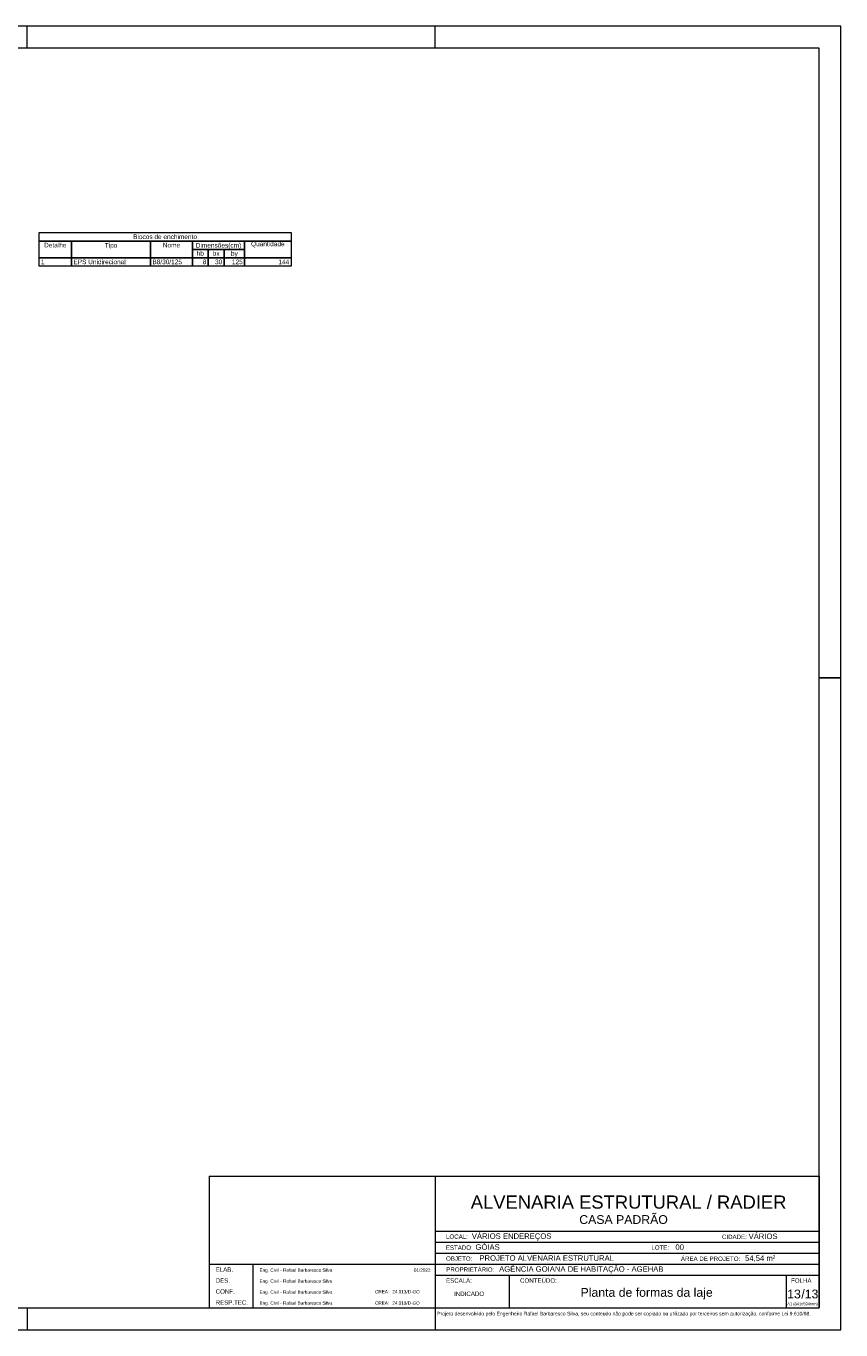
# Model space of a CAD drawing. Header units: millimetres. Extents: x 337 to 624, y -381 to -65.
# Tile 76 of 138: x 587 to 624, y -253 to -194. Entities that reach past the tile are written whole.
import ezdxf
from ezdxf.enums import TextEntityAlignment as Align

# ---------------------------------------------------------------- set-up
doc = ezdxf.new("R2010")
doc.units = ezdxf.units.MM
doc.header["$MEASUREMENT"] = 0
doc.layers.get('0').update_dxf_attribs({"lineweight": 5})
doc.layers.add('FO-Textos das vigas', color=7, linetype='Continuous', lineweight=5)
doc.layers.add('PRANCHA 01', color=7, linetype='Continuous', lineweight=20)
doc.layers.add('PDF_Text', color=7, linetype='Continuous')
doc.styles.add('Arial', font='arial.ttf')
doc.styles.add('PDF Arial', font='arial.ttf')

# ---------------------------------------------------------------- blocks, each defined once
blk = doc.blocks.new('Carimbo_Rafael_2022')
at = {"color": 0}
for p, q in [((524.018, -54.927), (551.818, -54.927)), ((524.018, -60.927), (551.818, -60.927))]:
    blk.add_line(p, q, dxfattribs=at)
for p, q in [((524.018, -54.927), (524.018, -60.927)), ((524.018, -54.927), (524.018, -60.927)), ((534.318, -54.927), (534.318, -60.927)), ((534.318, -54.927), (534.318, -60.927)), ((551.818, -54.927), (551.818, -60.927)), ((534.318, -57.427), (551.818, -57.427)), ((534.318, -57.927), (551.818, -57.927)), ((534.318, -58.427), (551.818, -58.427)), ((524.018, -58.927), (534.318, -58.927)), ((526.018, -58.927), (526.018, -60.927)), ((534.318, -58.927), (551.818, -58.927)), ((534.318, -59.427), (551.818, -59.427)), ((537.692, -59.427), (537.692, -60.927)), ((550.318, -59.427), (550.318, -60.927))]:
    blk.add_line(p, q)
at = {"color": 152, "true_color": 0x0063c7, "style": 'Arial'}
for s, height, p in [('ALVENARIA ESTRUTURAL / RADIER', 0.6, (535.944, -56.402)), ('CASA PADRÃO', 0.4, (540.891, -57.098)), ('VÁRIOS ENDEREÇOS', 0.25, (535.992, -57.777)), ('VÁRIOS', 0.25, (548.609, -57.786)), ('GÓIAS', 0.25, (536.159, -58.277)), ('00', 0.25, (545.274, -58.277)), ('PROJETO ALVENARIA ESTRUTURAL', 0.25, (536.338, -58.777)), ('54,54 m²', 0.25, (548.448, -58.784)), ('AGÊNCIA GOIANA DE HABITAÇÃO - AGEHAB', 0.25, (537.237, -59.277)), ('INDICADO', 0.2, (535.187, -60.381)), ('/13', 0.4, (551.013, -60.49))]:
    blk.add_text(s, height=height, dxfattribs=at).set_placement(p)
at = {"style": 'Arial'}
for s, height, p in [('LOCAL:', 0.2, (534.818, -57.777)), ('CIDADE:', 0.2, (547.395, -57.786)), ('ESTADO:', 0.2, (534.807, -58.277)), ('LOTE:', 0.2, (544.178, -58.277)), ('OBJETO:', 0.2, (534.818, -58.777)), ('ÁREA DE PROJETO:', 0.2, (545.526, -58.784)), ('ELAB.', 0.2, (524.318, -59.277)), ('Eng. Civil - Rafael Barbaresco Silva', 0.15, (526.318, -59.277)), ('01/2022', 0.15, (533.352, -59.277)), ('PROPRIETÁRIO:', 0.2, (534.829, -59.277)), ('DES.', 0.2, (524.318, -59.777)), ('Eng. Civil - Rafael Barbaresco Silva', 0.15, (526.318, -59.777)), ('ESCALA:', 0.2, (534.818, -59.777)), ('CONTEÚDO:', 0.2, (538.192, -59.777)), (' FOLHA', 0.2, (550.468, -59.777)), ('CONF.', 0.2, (524.318, -60.277)), ('RESP.TEC.', 0.2, (524.318, -60.777)), ('Eng. Civil - Rafael Barbaresco Silva', 0.15, (526.318, -60.277)), ('CREA:', 0.15, (531.584, -60.261)), ('24.913/D-GO', 0.15, (532.371, -60.261)), ('Eng. Civil - Rafael Barbaresco Silva', 0.15, (526.318, -60.777)), ('CREA:', 0.15, (531.584, -60.777)), ('24.913/D-GO', 0.15, (532.371, -60.777))]:
    blk.add_text(s, height=height, dxfattribs=at).set_placement(p)
at = {"layer": 'PDF_Text', "insert": (534.414, -61.318), "char_height": 0.165, "attachment_point": 7, "style": 'PDF Arial'}
blk.add_mtext('Projeto desenvolvido pelo Engenheiro Rafael Barbaresco Silva, seu conteudo não pode ser copiado ou utilizado por terceiros sem autorização, conforme Lei 9.610/98.', dxfattribs=at)
at = {"layer": 'PDF_Text', "insert": (550.371, -60.845), "char_height": 0.13, "attachment_point": 7, "line_spacing_factor": 0.76943, "style": 'PDF Arial'}
blk.add_mtext('A1 (841x594mm)', dxfattribs=at)

msp = doc.modelspace()

# ---------------------------------------------------------------- linework, layer by layer
at = {"layer": 'FO-Textos das vigas'}
for points in [[(587.2415, -203.3239), (587.2415, -202.9427), (598.7315, -202.9427), (598.7315, -203.3239), (587.2415, -203.3239)], [(587.2415, -204.0864), (587.2415, -203.3239), (588.7241, -203.3239), (588.7241, -204.0864), (587.2415, -204.0864)], [(588.7241, -204.0864), (588.7241, -203.3239), (592.3247, -203.3239), (592.3247, -204.0864), (588.7241, -204.0864)], [(592.3247, -204.0864), (592.3247, -203.3239), (594.2309, -203.3239), (594.2309, -204.0864), (592.3247, -204.0864)], [(594.2309, -203.7052), (594.2309, -203.3239), (596.6135, -203.3239), (596.6135, -203.7052), (594.2309, -203.7052)], [(594.2309, -204.0864), (594.2309, -203.7052), (594.9545, -203.7052), (594.9545, -204.0864), (594.2309, -204.0864)], [(594.9545, -204.0864), (594.9545, -203.7052), (595.6781, -203.7052), (595.6781, -204.0864), (594.9545, -204.0864)], [(595.6781, -204.0864), (595.6781, -203.7052), (596.6135, -203.7052), (596.6135, -204.0864), (595.6781, -204.0864)], [(596.6135, -204.0864), (596.6135, -203.3239), (598.7315, -203.3239), (598.7315, -204.0864), (596.6135, -204.0864)], [(587.2415, -204.4676), (587.2415, -204.0864), (588.7241, -204.0864), (588.7241, -204.4676), (587.2415, -204.4676)], [(588.7241, -204.4676), (588.7241, -204.0864), (592.3247, -204.0864), (592.3247, -204.4676), (588.7241, -204.4676)], [(592.3247, -204.4676), (592.3247, -204.0864), (594.2309, -204.0864), (594.2309, -204.4676), (592.3247, -204.4676)], [(594.2309, -204.4676), (594.2309, -204.0864), (594.9545, -204.0864), (594.9545, -204.4676), (594.2309, -204.4676)], [(594.9545, -204.4676), (594.9545, -204.0864), (595.6781, -204.0864), (595.6781, -204.4676), (594.9545, -204.4676)], [(595.6781, -204.4676), (595.6781, -204.0864), (596.6135, -204.0864), (596.6135, -204.4676), (595.6781, -204.4676)], [(596.6135, -204.4676), (596.6135, -204.0864), (598.7315, -204.0864), (598.7315, -204.4676), (596.6135, -204.4676)]]:
    msp.add_lwpolyline(points, close=True, dxfattribs=at)
at = {"layer": 'PRANCHA 01'}
msp.add_line((622.7948, -223.2324), (623.7948, -223.2324), dxfattribs=at)
msp.add_line((622.7948, -223.2324), (623.7948, -223.2324), dxfattribs=at)
for points in [[(539.6948, -252.9324), (623.7948, -252.9324), (623.7948, -193.5324), (539.6948, -193.5324), (539.6948, -252.9324)], [(586.6948, -194.5324), (586.6948, -193.5324)], [(605.2948, -194.5324), (605.2948, -193.5324)], [(623.7948, -223.2324), (622.7948, -223.2324)], [(623.7948, -223.2324), (622.7948, -223.2324)], [(586.6948, -251.9324), (586.6948, -252.9324)], [(605.2948, -251.9324), (605.2948, -252.9324)], [(605.2948, -251.9324), (605.2948, -252.9324)]]:
    msp.add_lwpolyline(points, dxfattribs=at)
msp.add_lwpolyline([(542.1948, -251.9324), (622.7948, -251.9324), (622.7948, -194.5324), (542.1948, -194.5324)], close=True, dxfattribs=at)

# ---------------------------------------------------------------- block references
msp.add_blockref('Carimbo_Rafael_2022', (70.9768, -191.0059))

# ---------------------------------------------------------------- texts
at = {"color": 152, "true_color": 0x0063c7, "style": 'Arial'}
msp.add_text('Planta de formas da laje', height=0.4, dxfattribs=at).set_placement((614.9385, -251.4228), align=Align.CENTER)
msp.add_text('13', height=0.4, dxfattribs=at).set_placement((621.3447, -251.4964))
at = {"layer": 'FO-Textos das vigas', "linetype": 'Continuous', "char_height": 0.2118, "line_spacing_factor": 0.798, "style": 'Arial'}
for s, insert, width, attachment_point in [('Blocos de enchimento', (592.9865, -203.2392), 5.837466, 8), ('Detalhe', (587.9828, -203.6204), 2.044895, 8), ('Tipo', (590.5244, -203.6907), 1.15411, 8), ('Nome', (593.2778, -203.6204), 1.582556, 8), ('Dimensões(cm)', (595.4224, -203.6907), 4.153521, 8), ('hb', (594.5927, -204.0017), 0.659905, 8), ('bx', (595.3163, -204.0017), 0.626591, 8), ('Quantidade', (597.6725, -203.6204), 3.067777, 8), ('1', (587.3262, -204.3829), 0.329953, 7), ('EPS Unidirecional', (588.8088, -204.3829), 4.78156, 7), ('B8/30/125', (592.4094, -204.3829), 2.70509, 7), ('8', (594.8698, -204.3829), 0.329953, 9), ('30', (595.5934, -204.3829), 0.659905, 9), ('by', (596.1454, -204.0717), 0.626591, 8), ('125', (596.5288, -204.3829), 0.989858, 9), ('144', (598.6468, -204.3829), 0.989858, 9)]:
    msp.add_mtext(s, dxfattribs=dict(at, insert=insert, width=width, attachment_point=attachment_point))

doc.saveas('drawing.dxf')
